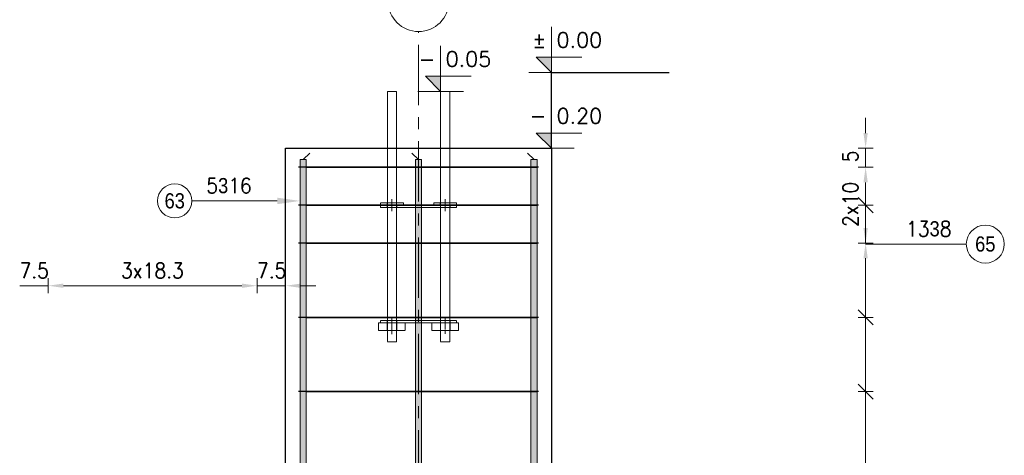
# Model space of a CAD drawing. Extents: x 327147 to 347605, y -113989 to -104075.
# Tile 5 of 16: x 329319 to 331911, y -107489 to -106341. Entities that reach past the tile are written whole.
import ezdxf
from ezdxf.enums import TextEntityAlignment as Align

# ---------------------------------------------------------------- set-up
doc = ezdxf.new("R2010")
doc.units = 0
doc.header["$LTSCALE"] = 5
doc.header["$MEASUREMENT"] = 0
for name, pattern in [('CENTER', [50.8, 31.75, -6.35, 6.35, -6.35]), ('HIDDEN', [0.375, 0.25, -0.125]), ('MITTE', [2, 1.25, -0.25, 0.25, -0.25])]:
    doc.linetypes.add(name, pattern=pattern)
for name, color, linetype, lineweight in [('AutoCAD_Structural_Detailing_deskowanie', 2, 'Continuous', 30), ('AutoCAD_Structural_Detailing_kształt pręta', 7, 'Continuous', 13), ('AutoCAD_Structural_Detailing_opis kształtu pręta', 7, 'Continuous', 13), ('AutoCAD_Structural_Detailing_opis rozkładu', 7, 'Continuous', 13), ('AutoCAD_Structural_Detailing_rozkład pręta', 7, 'Continuous', 40), ('AutoCAD_Structural_Detailing_symbole graficzne', 7, 'Continuous', 13), ('PS_HIDDEN', 2, 'HIDDEN', 13), ('PS_Mid', 5, 'MITTE', 13), ('PS_SOLID', 7, 'Continuous', 20)]:
    doc.layers.add(name, color=color, linetype=linetype, lineweight=lineweight)
doc.styles.add('marta', font='simplex.shx', dxfattribs={"width": 0.8})
doc.styles.add('r-gil', font='GIL_____.TTF', dxfattribs={"width": 0.9})
doc.styles.add('r-simplex', font='simplex.shx', dxfattribs={"width": 0.9})
doc.styles.add('styl2M', font='simplex.shx')
doc.dimstyles.new('RBCT DIM 20_M', dxfattribs={"dimtxt": 40, "dimasz": 20, "dimexe": 20, "dimexo": 150, "dimgap": 25, "dimtad": 1, "dimdec": 1, "dimlfac": 0.1, "dimzin": 9, "dimdsep": 46, "dimtxsty": 'styl2M', "dimblk": 'dimznak', "dimcen": 40, "dimse1": 1, "dimse2": 1, "dimclrd": 8, "dimclre": 8, "dimclrt": 4, "dimadec": 0, "dimazin": 0, "dimtfac": 1, "dimtdec": 1, "dimtix": 1, "dimtmove": 2, "dimatfit": 3, "dimldrblk": 'dimznak', "dimfxl": 5, "dimfxlon": 1, "dimarcsym": 0})

# ---------------------------------------------------------------- blocks, each defined once
blk = doc.blocks.new('dimznak')
at = {"color": 0}
for points in [[(0, 2), (0, -2)], [(-2, 0), (2, 0)]]:
    blk.add_lwpolyline(points, dxfattribs=at)
at = {"color": 3}
blk.add_lwpolyline([(1, 1), (-1, -1)], dxfattribs=at)
blk = doc.blocks.new('*D59')
at = {"color": 8, "lineweight": -2, "transparency": 16777216}
blk.add_line((328588.9, -106700), (328588.9, -108210), dxfattribs=at)
at = {"layer": 'Defpoints', "color": 0, "transparency": 16777216}
for p in [(330018.8, -106680, 1227), (328588.9, -108230), (330018.8, -108230)]:
    blk.add_point(p, dxfattribs=at)
at = {"color": 8, "lineweight": -2, "transparency": 16777216, "xscale": 20, "yscale": 20, "zscale": 20}
for p, rotation in [((328588.9, -106680), 90), ((328588.9, -108230), 270)]:
    blk.add_blockref('dimznak', p, dxfattribs=dict(at, rotation=rotation))
at = {"color": 4, "transparency": 16777216, "insert": (328543.9, -107455), "char_height": 40, "attachment_point": 5, "rotation": 90, "style": 'styl2M'}
blk.add_mtext('155', dxfattribs=at)
blk = doc.blocks.new('rgh')
at = {"layer": 'PS_HIDDEN', "color": 9, "linetype": 'HIDDEN', "extrusion": (0, 1, 0)}
for p, q in [((372473.4, -125874.7, 2740.5), (372473.4, -126018.7, 2740.5)), ((372497.4, -126018.7, 2740.5), (372497.4, -125874.7, 2740.5)), ((372613.4, -125874.7, 2740.5), (372613.4, -126018.7, 2740.5)), ((372637.4, -126018.7, 2740.5), (372637.4, -125874.7, 2740.5)), ((372483.2, -126018.7, 2740.5), (372455.4, -126018.7, 2740.5)), ((372455.4, -126018.7, 2740.5), (372455.4, -126024.7, 2740.5)), ((372472.4, -126018.7, 2740.5), (372472.4, -126024.7, 2740.5)), ((372473.4, -126018.7, 2740.5), (372473.4, -126024.7, 2740.5)), ((372515.4, -126018.7, 2740.5), (372483.2, -126018.7, 2740.5)), ((372497.4, -126024.7, 2740.5), (372497.4, -126018.7, 2740.5)), ((372497.6, -126024.7, 2740.5), (372497.6, -126018.7, 2740.5)), ((372515.4, -126024.7, 2740.5), (372515.4, -126018.7, 2740.5)), ((372623.2, -126018.7, 2740.5), (372595.4, -126018.7, 2740.5)), ((372595.4, -126018.7, 2740.5), (372595.4, -126024.7, 2740.5)), ((372612.4, -126018.7, 2740.5), (372612.4, -126024.7, 2740.5)), ((372613.4, -126018.7, 2740.5), (372613.4, -126024.7, 2740.5)), ((372655.4, -126018.7, 2740.5), (372623.2, -126018.7, 2740.5)), ((372637.4, -126024.7, 2740.5), (372637.4, -126018.7, 2740.5)), ((372637.6, -126024.7, 2740.5), (372637.6, -126018.7, 2740.5)), ((372655.4, -126024.7, 2740.5), (372655.4, -126018.7, 2740.5)), ((372455.4, -126024.7, 2740.5), (372455.4, -126030.7, 2740.5)), ((372487.7, -126024.7, 2740.5), (372455.4, -126024.7, 2740.5)), ((372455.4, -126024.7, 2740.5), (372455.4, -126030.7, 2740.5)), ((372455.4, -126030.7, 2740.5), (372655.4, -126030.7, 2740.5)), ((372473.2, -126024.7, 2740.5), (372473.2, -126030.7, 2740.5)), ((372473.4, -126024.7, 2740.5), (372473.4, -126030.7, 2740.5)), ((372473.4, -126030.7, 2740.5), (372473.4, -126328.7, 2740.5)), ((372515.4, -126024.7, 2740.5), (372487.7, -126024.7, 2740.5)), ((372497.4, -126030.7, 2740.5), (372497.4, -126024.7, 2740.5)), ((372497.4, -126328.7, 2740.5), (372497.4, -126030.7, 2740.5)), ((372498.4, -126030.7, 2740.5), (372498.4, -126024.7, 2740.5)), ((372595.4, -126024.7, 2740.5), (372515.4, -126024.7, 2740.5)), ((372595.4, -126024.7, 2740.5), (372655.4, -126024.7, 2740.5)), ((372613.2, -126024.7, 2740.5), (372613.2, -126030.7, 2740.5)), ((372613.4, -126024.7, 2740.5), (372613.4, -126030.7, 2740.5)), ((372613.4, -126030.7, 2740.5), (372613.4, -126328.7, 2740.5)), ((372637.4, -126030.7, 2740.5), (372637.4, -126024.7, 2740.5)), ((372637.4, -126328.7, 2740.5), (372637.4, -126030.7, 2740.5)), ((372638.4, -126030.7, 2740.5), (372638.4, -126024.7, 2740.5)), ((372655.4, -126030.7, 2740.5), (372655.4, -126024.7, 2740.5)), ((372483.2, -126334.7, 2740.5), (372450.4, -126334.7, 2740.5)), ((372450.4, -126334.7, 2740.5), (372450.4, -126354.7, 2740.5)), ((372455.4, -126328.7, 2740.5), (372455.4, -126334.7, 2740.5)), ((372483.2, -126328.7, 2740.5), (372455.4, -126328.7, 2740.5)), ((372455.4, -126328.7, 2740.5), (372455.4, -126334.7, 2740.5)), ((372455.4, -126328.7, 2740.5), (372455.4, -126334.7, 2740.5)), ((372472.4, -126328.7, 2740.5), (372472.4, -126334.7, 2740.5)), ((372472.4, -126334.7, 2740.5), (372472.4, -126354.7, 2740.5)), ((372473.2, -126328.7, 2740.5), (372473.2, -126334.7, 2740.5)), ((372473.2, -126334.7, 2740.5), (372473.2, -126354.7, 2740.5)), ((372473.4, -126328.7, 2740.5), (372473.4, -126334.7, 2740.5)), ((372473.4, -126334.7, 2740.5), (372473.4, -126354.7, 2740.5)), ((372627.7, -126328.7, 2740.5), (372483.2, -126328.7, 2740.5)), ((372520.4, -126334.7, 2740.5), (372483.2, -126334.7, 2740.5)), ((372497.4, -126334.7, 2740.5), (372497.4, -126328.7, 2740.5)), ((372497.4, -126354.7, 2740.5), (372497.4, -126334.7, 2740.5)), ((372497.6, -126334.7, 2740.5), (372497.6, -126328.7, 2740.5)), ((372497.6, -126354.7, 2740.5), (372497.6, -126334.7, 2740.5)), ((372498.4, -126334.7, 2740.5), (372498.4, -126328.7, 2740.5)), ((372498.4, -126354.7, 2740.5), (372498.4, -126334.7, 2740.5)), ((372520.4, -126334.7, 2740.5), (372590.4, -126334.7, 2740.5)), ((372520.4, -126354.7, 2740.5), (372520.4, -126334.7, 2740.5)), ((372627.7, -126334.7, 2740.5), (372590.4, -126334.7, 2740.5)), ((372590.4, -126334.7, 2740.5), (372590.4, -126354.7, 2740.5)), ((372613.2, -126328.7, 2740.5), (372613.2, -126334.7, 2740.5)), ((372613.2, -126334.7, 2740.5), (372613.2, -126354.7, 2740.5)), ((372613.4, -126328.7, 2740.5), (372613.4, -126334.7, 2740.5)), ((372613.4, -126334.7, 2740.5), (372613.4, -126354.7, 2740.5)), ((372613.4, -126334.7, 2740.5), (372613.4, -126354.7, 2740.5)), ((372655.4, -126328.7, 2740.5), (372627.7, -126328.7, 2740.5)), ((372660.4, -126334.7, 2740.5), (372627.7, -126334.7, 2740.5)), ((372637.4, -126334.7, 2740.5), (372637.4, -126328.7, 2740.5)), ((372637.4, -126354.7, 2740.5), (372637.4, -126334.7, 2740.5)), ((372638.4, -126334.7, 2740.5), (372638.4, -126328.7, 2740.5)), ((372638.4, -126354.7, 2740.5), (372638.4, -126334.7, 2740.5)), ((372655.4, -126334.7, 2740.5), (372655.4, -126328.7, 2740.5)), ((372660.4, -126354.7, 2740.5), (372660.4, -126334.7, 2740.5)), ((372450.4, -126354.7, 2740.5), (372520.4, -126354.7, 2740.5)), ((372473.4, -126354.7, 2740.5), (372473.4, -126384.7, 2740.5)), ((372497.4, -126384.7, 2740.5), (372497.4, -126354.7, 2740.5)), ((372590.4, -126354.7, 2740.5), (372660.4, -126354.7, 2740.5)), ((372613.4, -126354.7, 2740.5), (372613.4, -126384.7, 2740.5)), ((372613.4, -126354.7, 2740.5), (372613.4, -126384.7, 2740.5)), ((372637.4, -126384.7, 2740.5), (372637.4, -126354.7, 2740.5)), ((372473.4, -126384.7, 2740.5), (372473.6, -126384.7, 2740.5)), ((372473.6, -126384.7, 2740.5), (372474.2, -126384.7, 2740.5)), ((372474.2, -126384.7, 2740.5), (372475.2, -126384.7, 2740.5)), ((372475.2, -126384.7, 2740.5), (372476.7, -126384.7, 2740.5)), ((372476.7, -126384.7, 2740.5), (372478.6, -126384.7, 2740.5)), ((372478.6, -126384.7, 2740.5), (372480.7, -126384.7, 2740.5)), ((372480.7, -126384.7, 2740.5), (372483, -126384.7, 2740.5)), ((372483, -126384.7, 2740.5), (372485.4, -126384.7, 2740.5)), ((372485.4, -126384.7, 2740.5), (372487.8, -126384.7, 2740.5)), ((372487.8, -126384.7, 2740.5), (372490.1, -126384.7, 2740.5)), ((372490.1, -126384.7, 2740.5), (372492.3, -126384.7, 2740.5)), ((372492.3, -126384.7, 2740.5), (372494.1, -126384.7, 2740.5)), ((372494.1, -126384.7, 2740.5), (372495.6, -126384.7, 2740.5)), ((372495.6, -126384.7, 2740.5), (372496.7, -126384.7, 2740.5)), ((372496.7, -126384.7, 2740.5), (372497.3, -126384.7, 2740.5)), ((372497.3, -126384.7, 2740.5), (372497.4, -126384.7, 2740.5)), ((372613.4, -126384.7, 2740.5), (372613.6, -126384.7, 2740.5)), ((372613.6, -126384.7, 2740.5), (372614.2, -126384.7, 2740.5)), ((372614.2, -126384.7, 2740.5), (372615.2, -126384.7, 2740.5)), ((372615.2, -126384.7, 2740.5), (372616.7, -126384.7, 2740.5)), ((372616.7, -126384.7, 2740.5), (372618.6, -126384.7, 2740.5)), ((372618.6, -126384.7, 2740.5), (372620.7, -126384.7, 2740.5)), ((372620.7, -126384.7, 2740.5), (372623, -126384.7, 2740.5)), ((372623, -126384.7, 2740.5), (372625.4, -126384.7, 2740.5)), ((372625.4, -126384.7, 2740.5), (372627.8, -126384.7, 2740.5)), ((372627.8, -126384.7, 2740.5), (372630.1, -126384.7, 2740.5)), ((372630.1, -126384.7, 2740.5), (372632.3, -126384.7, 2740.5)), ((372632.3, -126384.7, 2740.5), (372634.1, -126384.7, 2740.5)), ((372634.1, -126384.7, 2740.5), (372635.6, -126384.7, 2740.5)), ((372635.6, -126384.7, 2740.5), (372636.7, -126384.7, 2740.5)), ((372636.7, -126384.7, 2740.5), (372637.3, -126384.7, 2740.5)), ((372637.3, -126384.7, 2740.5), (372637.4, -126384.7, 2740.5))]:
    blk.add_line(p, q, dxfattribs=at)
at = {"layer": 'PS_Mid', "color": 9, "linetype": 'MITTE', "extrusion": (0, 1, 0)}
for p, q in [((372485.4, -126034.7, 2740.5), (372485.4, -126008.7, 2740.5)), ((372485.4, -126034.7, 2740.5), (372485.4, -126008.7, 2740.5)), ((372485.4, -126014.7, 2740.5), (372485.4, -126040.7, 2740.5)), ((372485.4, -126014.7, 2740.5), (372485.4, -126040.7, 2740.5)), ((372625.4, -126034.7, 2740.5), (372625.4, -126008.7, 2740.5)), ((372625.4, -126034.7, 2740.5), (372625.4, -126008.7, 2740.5)), ((372625.4, -126014.7, 2740.5), (372625.4, -126040.7, 2740.5)), ((372625.4, -126014.7, 2740.5), (372625.4, -126040.7, 2740.5)), ((372485.4, -126344.7, 2740.5), (372485.4, -126318.7, 2740.5)), ((372485.4, -126318.7, 2740.5), (372485.4, -126344.7, 2740.5)), ((372485.4, -126364.7, 2740.5), (372485.4, -126324.7, 2740.5)), ((372485.4, -126324.7, 2740.5), (372485.4, -126364.7, 2740.5)), ((372625.4, -126318.7, 2740.5), (372625.4, -126344.7, 2740.5)), ((372625.4, -126318.7, 2740.5), (372625.4, -126344.7, 2740.5)), ((372625.4, -126324.7, 2740.5), (372625.4, -126364.7, 2740.5)), ((372625.4, -126324.7, 2740.5), (372625.4, -126364.7, 2740.5))]:
    blk.add_line(p, q, dxfattribs=at)
at = {"layer": 'PS_SOLID', "color": 9, "linetype": 'Continuous', "extrusion": (0, 1, 0)}
for p, q in [((372473.6, -125724.7, 2740.5), (372473.4, -125724.7, 2740.5)), ((372473.4, -125724.7, 2740.5), (372473.4, -125874.7, 2740.5)), ((372474.2, -125724.7, 2740.5), (372473.6, -125724.7, 2740.5)), ((372475.2, -125724.7, 2740.5), (372474.2, -125724.7, 2740.5)), ((372476.7, -125724.7, 2740.5), (372475.2, -125724.7, 2740.5)), ((372478.6, -125724.7, 2740.5), (372476.7, -125724.7, 2740.5)), ((372480.7, -125724.7, 2740.5), (372478.6, -125724.7, 2740.5)), ((372483, -125724.7, 2740.5), (372480.7, -125724.7, 2740.5)), ((372485.4, -125724.7, 2740.5), (372483, -125724.7, 2740.5)), ((372487.8, -125724.7, 2740.5), (372485.4, -125724.7, 2740.5)), ((372490.1, -125724.7, 2740.5), (372487.8, -125724.7, 2740.5)), ((372492.3, -125724.7, 2740.5), (372490.1, -125724.7, 2740.5)), ((372494.1, -125724.7, 2740.5), (372492.3, -125724.7, 2740.5)), ((372495.6, -125724.7, 2740.5), (372494.1, -125724.7, 2740.5)), ((372496.7, -125724.7, 2740.5), (372495.6, -125724.7, 2740.5)), ((372497.3, -125724.7, 2740.5), (372496.7, -125724.7, 2740.5)), ((372497.4, -125724.7, 2740.5), (372497.3, -125724.7, 2740.5)), ((372497.4, -125874.7, 2740.5), (372497.4, -125724.7, 2740.5)), ((372613.6, -125724.7, 2740.5), (372613.4, -125724.7, 2740.5)), ((372613.4, -125724.7, 2740.5), (372613.4, -125874.7, 2740.5)), ((372614.2, -125724.7, 2740.5), (372613.6, -125724.7, 2740.5)), ((372615.2, -125724.7, 2740.5), (372614.2, -125724.7, 2740.5)), ((372616.7, -125724.7, 2740.5), (372615.2, -125724.7, 2740.5)), ((372618.6, -125724.7, 2740.5), (372616.7, -125724.7, 2740.5)), ((372620.7, -125724.7, 2740.5), (372618.6, -125724.7, 2740.5)), ((372623, -125724.7, 2740.5), (372620.7, -125724.7, 2740.5)), ((372625.4, -125724.7, 2740.5), (372623, -125724.7, 2740.5)), ((372627.8, -125724.7, 2740.5), (372625.4, -125724.7, 2740.5)), ((372630.1, -125724.7, 2740.5), (372627.8, -125724.7, 2740.5)), ((372632.3, -125724.7, 2740.5), (372630.1, -125724.7, 2740.5)), ((372634.1, -125724.7, 2740.5), (372632.3, -125724.7, 2740.5)), ((372635.6, -125724.7, 2740.5), (372634.1, -125724.7, 2740.5)), ((372636.7, -125724.7, 2740.5), (372635.6, -125724.7, 2740.5)), ((372637.3, -125724.7, 2740.5), (372636.7, -125724.7, 2740.5)), ((372637.4, -125724.7, 2740.5), (372637.3, -125724.7, 2740.5)), ((372637.4, -125874.7, 2740.5), (372637.4, -125724.7, 2740.5))]:
    blk.add_line(p, q, dxfattribs=at)

msp = doc.modelspace()

# ---------------------------------------------------------------- hatches: boundary and pattern name
at = {"layer": 'AutoCAD_Structural_Detailing_kształt pręta'}
for points in [[(330072.83, -109370.02), (330056.83, -109370.02), (330056.83, -106710.02), (330072.83, -106710.02)], [(330376.83, -109370.02), (330360.83, -109370.02), (330360.83, -106710.02), (330376.83, -106710.02)], [(330680.83, -109370.02), (330664.83, -109370.02), (330664.83, -106710.02), (330680.83, -106710.02)]]:
    msp.add_hatch(color=161, dxfattribs=at).paths.add_polyline_path(points, flags=0)
at = {"layer": 'AutoCAD_Structural_Detailing_opis kształtu pręta'}
msp.add_hatch(color=8, dxfattribs=at).paths.add_polyline_path([(330056.83, -106818.8), (329996.83, -106810.24), (329996.83, -106827.35)], flags=0)
at = {"layer": 'AutoCAD_Structural_Detailing_opis rozkładu'}
for points in [[(331545.74, -106680.02), (331551.44, -106640.02), (331540.03, -106640.02)], [(331545.74, -106730.02), (331540.03, -106770.02), (331551.44, -106770.02)], [(331545.74, -106930.02), (331551.44, -106890.02), (331540.03, -106890.02)], [(331545.74, -106930.02), (331540.03, -106970.02), (331551.44, -106970.02)], [(329393.83, -107042.35), (329433.83, -107048.05), (329433.83, -107036.64)], [(329943.83, -107042.35), (329903.83, -107036.64), (329903.83, -107048.05)], [(330018.83, -107042.35), (330058.83, -107048.05), (330058.83, -107036.64)]]:
    msp.add_hatch(color=8, dxfattribs=at).paths.add_polyline_path(points, flags=0)
at = {"layer": 'AutoCAD_Structural_Detailing_symbole graficzne'}
for points in [[(330678.83, -106440.02), (330718.83, -106480.02), (330718.83, -106440.02)], [(330386.97, -106490.02), (330426.97, -106530.02), (330426.97, -106490.02)], [(330678.83, -106640.02), (330718.83, -106680.02), (330718.83, -106640.02)]]:
    msp.add_hatch(color=1, dxfattribs=at).paths.add_polyline_path(points, flags=0)

# ---------------------------------------------------------------- linework, layer by layer
for p, q in [((330718.83, -106680.02, 1227.04), (330718.83, -106480.02, 1227.04)), ((330718.83, -106480.02, 1227.04), (331028.67, -106480.02, 1227.04))]:
    msp.add_line(p, q)
at = {"layer": 'AutoCAD_Structural_Detailing_deskowanie'}
for p, q in [((330018.83, -106680.02, 1227.04), (330718.83, -106680.02, 1227.04)), ((330018.83, -108230.02, 1227.04), (330018.83, -106680.02, 1227.04)), ((330718.83, -106680.02, 1227.04), (330718.83, -108230.02, 1227.04))]:
    msp.add_line(p, q, dxfattribs=at)
at = {"layer": 'AutoCAD_Structural_Detailing_kształt pręta', "color": 161}
for p, q in [((330056.83, -109370.02), (330056.83, -106710.02)), ((330056.83, -106710.02), (330072.83, -106710.02)), ((330072.83, -109370.02), (330072.83, -106710.02)), ((330360.83, -109370.02), (330360.83, -106710.02)), ((330360.83, -106710.02), (330376.83, -106710.02)), ((330376.83, -109370.02), (330376.83, -106710.02)), ((330664.83, -109370.02), (330664.83, -106710.02)), ((330664.83, -106710.02), (330680.83, -106710.02)), ((330680.83, -109370.02), (330680.83, -106710.02))]:
    msp.add_line(p, q, dxfattribs=at)
at = {"layer": 'AutoCAD_Structural_Detailing_kształt pręta', "color": 1, "lineweight": 0}
for p, q in [((330064.83, -106710.02), (330082.33, -106692.52)), ((330368.83, -106710.02, 1227.04), (330351.33, -106692.52, 1227.04)), ((330672.83, -106710.02), (330655.33, -106692.52))]:
    msp.add_line(p, q, dxfattribs=at)
at = {"layer": 'AutoCAD_Structural_Detailing_opis kształtu pręta', "color": 8}
msp.add_line((329771.91, -106818.8), (329996.83, -106818.8), dxfattribs=at)
at = {"layer": 'AutoCAD_Structural_Detailing_opis kształtu pręta', "color": 8, "lineweight": 18}
msp.add_circle((329726.91, -106818.8), 45, dxfattribs=at)
at = {"layer": 'AutoCAD_Structural_Detailing_opis rozkładu', "color": 8}
for p, q in [((331545.74, -106600.02), (331545.74, -106640.02)), ((331565.74, -106680.02), (331525.74, -106680.02)), ((331545.74, -106730.02), (331545.74, -106680.02)), ((331565.74, -106730.02), (331525.74, -106730.02)), ((331545.74, -106830.02), (331545.74, -106770.02)), ((331565.74, -106830.02), (331525.74, -106830.02)), ((331545.74, -106930.02), (331545.74, -106830.02)), ((331545.74, -106830.02), (331545.74, -106890.02)), ((331565.74, -106930.02), (331525.74, -106930.02)), ((331565.74, -106930.02), (331525.74, -106930.02)), ((331810.87, -106932.59), (331545.74, -106932.59)), ((331545.74, -107125.74), (331545.74, -106970.02)), ((329393.83, -107022.35), (329393.83, -107062.35)), ((329943.83, -107022.35), (329943.83, -107062.35)), ((330018.83, -107062.35), (330018.83, -107022.35)), ((329393.83, -107042.35), (329318.83, -107042.35)), ((329577.17, -107042.35), (329433.83, -107042.35)), ((329577.17, -107042.35), (329760.5, -107042.35)), ((329760.5, -107042.35), (329577.17, -107042.35)), ((329760.5, -107042.35), (329903.83, -107042.35)), ((329943.83, -107042.35), (330018.83, -107042.35)), ((330098.83, -107042.35), (330058.83, -107042.35)), ((331565.74, -107125.74), (331525.74, -107125.74)), ((331545.74, -107321.45), (331545.74, -107125.74)), ((331565.74, -107321.45), (331525.74, -107321.45)), ((331545.74, -107517.17), (331545.74, -107321.45))]:
    msp.add_line(p, q, dxfattribs=at)
at = {"layer": 'AutoCAD_Structural_Detailing_opis rozkładu', "color": 8, "lineweight": -2}
for p, q in [((331565.74, -106850.02), (331525.74, -106810.02)), ((331565.74, -107145.74), (331525.74, -107105.74)), ((331565.74, -107341.45), (331525.74, -107301.45))]:
    msp.add_line(p, q, dxfattribs=at)
at = {"layer": 'AutoCAD_Structural_Detailing_opis rozkładu', "color": 8, "lineweight": 18}
msp.add_circle((331860.87, -106932.59), 50, dxfattribs=at)
at = {"layer": 'AutoCAD_Structural_Detailing_rozkład pręta', "color": 31, "linetype": 'ByBlock', "lineweight": 25}
for p, q in [((330072.83, -106730.02), (330052.83, -106730.02)), ((330072.83, -106730.02), (330052.83, -106730.02)), ((330664.83, -106730.02), (330072.83, -106730.02)), ((330072.83, -106730.02), (330664.83, -106730.02)), ((330650.69, -106730.02), (330615.34, -106730.02)), ((330643.62, -106730.02), (330678.98, -106730.02)), ((330684.83, -106730.02), (330650.69, -106730.02)), ((330684.83, -106730.02), (330664.83, -106730.02)), ((330684.83, -106730.02), (330664.83, -106730.02)), ((330072.83, -106830.02), (330052.83, -106830.02)), ((330072.83, -106830.02), (330052.83, -106830.02)), ((330664.83, -106830.02), (330072.83, -106830.02)), ((330072.83, -106830.02), (330664.83, -106830.02)), ((330650.69, -106830.02), (330615.34, -106830.02)), ((330643.62, -106830.02), (330678.98, -106830.02)), ((330684.83, -106830.02), (330650.69, -106830.02)), ((330684.83, -106830.02), (330664.83, -106830.02)), ((330684.83, -106830.02), (330664.83, -106830.02)), ((330072.83, -106930.02), (330052.83, -106930.02)), ((330072.83, -106930.02), (330052.83, -106930.02)), ((330664.83, -106930.02), (330072.83, -106930.02)), ((330072.83, -106930.02), (330664.83, -106930.02)), ((330650.69, -106930.02), (330615.34, -106930.02)), ((330643.62, -106930.02), (330678.98, -106930.02)), ((330684.83, -106930.02), (330650.69, -106930.02)), ((330684.83, -106930.02), (330664.83, -106930.02)), ((330684.83, -106930.02), (330664.83, -106930.02)), ((330072.83, -107125.74), (330052.83, -107125.74)), ((330072.83, -107125.74), (330052.83, -107125.74)), ((330664.83, -107125.74), (330072.83, -107125.74)), ((330072.83, -107125.74), (330664.83, -107125.74)), ((330650.69, -107125.74), (330615.34, -107125.74)), ((330643.62, -107125.74), (330678.98, -107125.74)), ((330684.83, -107125.74), (330650.69, -107125.74)), ((330684.83, -107125.74), (330664.83, -107125.74)), ((330684.83, -107125.74), (330664.83, -107125.74)), ((330072.83, -107321.45), (330052.83, -107321.45)), ((330072.83, -107321.45), (330052.83, -107321.45)), ((330664.83, -107321.45), (330072.83, -107321.45)), ((330072.83, -107321.45), (330664.83, -107321.45)), ((330650.69, -107321.45), (330615.34, -107321.45)), ((330643.62, -107321.45), (330678.98, -107321.45)), ((330684.83, -107321.45), (330650.69, -107321.45)), ((330684.83, -107321.45), (330664.83, -107321.45)), ((330684.83, -107321.45), (330664.83, -107321.45))]:
    msp.add_line(p, q, dxfattribs=at)
at = {"layer": 'AutoCAD_Structural_Detailing_symbole graficzne', "color": 5, "linetype": 'CENTER'}
msp.add_line((330368.83, -112408.02), (330368.83, -106372.49), dxfattribs=at)
at = {"layer": 'AutoCAD_Structural_Detailing_symbole graficzne', "color": 1}
for p, q in [((330718.83, -106480.02, 1227.04), (330718.83, -106360.02, 1227.04)), ((330426.97, -106530.02, 1227.04), (330426.97, -106410.02, 1227.04)), ((330798.83, -106440.02, 1227.04), (330678.83, -106440.02, 1227.04)), ((330678.83, -106440.02, 1227.04), (330718.83, -106480.02, 1227.04)), ((330778.83, -106480.02, 1227.04), (330658.83, -106480.02, 1227.04)), ((330506.97, -106490.02, 1227.04), (330386.97, -106490.02, 1227.04)), ((330386.97, -106490.02, 1227.04), (330426.97, -106530.02, 1227.04)), ((330486.97, -106530.02, 1227.04), (330366.97, -106530.02, 1227.04)), ((330718.83, -106680.02, 1227.04), (330718.83, -106560.02, 1227.04)), ((330798.83, -106640.02, 1227.04), (330678.83, -106640.02, 1227.04)), ((330678.83, -106640.02, 1227.04), (330718.83, -106680.02, 1227.04)), ((330778.83, -106680.02, 1227.04), (330658.83, -106680.02, 1227.04))]:
    msp.add_line(p, q, dxfattribs=at)
at = {"layer": 'AutoCAD_Structural_Detailing_symbole graficzne', "color": 1, "linetype": 'Continuous', "lineweight": 18}
msp.add_circle((330368.83, -106292.49), 80, dxfattribs=at)

# ---------------------------------------------------------------- block references
msp.add_blockref('rgh', (-42186.58, 19194.65, -1513.44))

# ---------------------------------------------------------------- texts
at = {"layer": 'AutoCAD_Structural_Detailing_opis kształtu pręta', "color": 3, "char_height": 40, "attachment_point": 5}
for s, insert, style in [('5\\Fdiam;3\\Fsimplex.shx;16  ', (329869.91, -106778.8), 'r-simplex'), ('63', (329726.91, -106818.8), 'r-gil')]:
    msp.add_mtext(s, dxfattribs=dict(at, insert=insert, style=style))
at = {"layer": 'AutoCAD_Structural_Detailing_opis rozkładu', "color": 3, "char_height": 40}
for s, insert, attachment_point, rotation, style in [('5', (331525.74, -106717.02), 7, 90, 'r-simplex'), ('2x10', (331525.74, -106887.45), 7, 90, 'r-simplex'), ('13\\Fdiam;3\\Fsimplex.shx;8 ', (331712.01, -106892.59), 5, 360, 'r-simplex'), ('65', (331860.87, -106932.59), 5, 360, 'r-gil'), ('7.5', (329318.62, -107022.35), 7, 360, 'r-simplex'), ('3x18.3', (329585.69, -107022.35), 7, 360, 'r-simplex'), ('7.5', (329943.62, -107022.35), 7, 360, 'r-simplex')]:
    msp.add_mtext(s, dxfattribs=dict(at, insert=insert, attachment_point=attachment_point, rotation=rotation, style=style))
at = {"layer": 'AutoCAD_Structural_Detailing_symbole graficzne', "color": 2, "style": 'marta'}
for s, p in [('±', (330705.5, -106426.69, 1227.04)), ('-', (330413.64, -106476.69, 1227.04)), ('-', (330705.5, -106626.69, 1227.04))]:
    msp.add_text(s, height=40, dxfattribs=at).set_placement(p, align=Align.BOTTOM_RIGHT)
for s, p in [('0.00 ', (330732.17, -106426.69, 1227.04)), ('0.05 ', (330440.31, -106476.69, 1227.04)), ('0.20 ', (330732.17, -106626.69, 1227.04))]:
    msp.add_text(s, height=40, dxfattribs=at).set_placement(p, align=Align.BOTTOM_LEFT)

# ---------------------------------------------------------------- dimensions: what is measured, and where the dimension line sits
dim = msp.add_linear_dim(base=(328588.88, -108230.02), p1=(330018.83, -106680.02, 1227.04), p2=(330018.83, -108230.02), angle=90, dimstyle='RBCT DIM 20_M')
dim.commit()
dim.dimension.update_dxf_attribs({"geometry": '*D59', "text_midpoint": (328543.88, -107455.02)})

doc.saveas('drawing.dxf')
